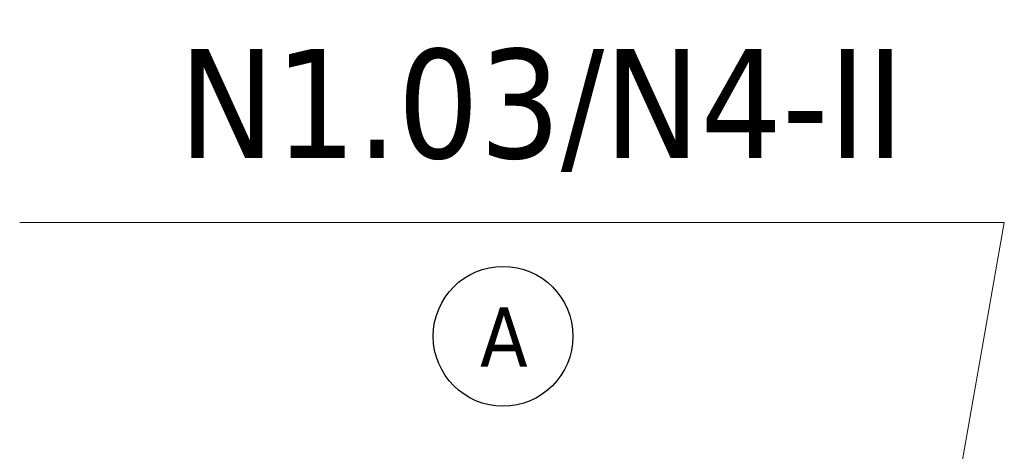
# Model space of a CAD drawing. Header units: millimetres. Extents: x 25686 to 158540, y -33439 to 84825.
# Tile 22 of 23: x 120213 to 123467, y 77090 to 78515. Entities that reach past the tile are written whole.
import ezdxf

# ---------------------------------------------------------------- set-up
doc = ezdxf.new("R2010")
doc.units = ezdxf.units.MM
doc.header["$LTSCALE"] = 400
doc.linetypes.add('ACAD_ISO10W100', pattern=[18, 12, -3, 0, -3])
doc.layers.add('PBS', color=1, linetype='ACAD_ISO10W100', lineweight=60)
doc.styles.add('PBS', font='tahoma.ttf')
doc.styles.get("Standard").update_dxf_attribs({"font": 'ARIALN.TTF'})
doc.dimstyles.new('pozice', dxfattribs={"dimscale": 0, "dimtxt": 400, "dimasz": 125, "dimexe": 0.2, "dimexo": 0, "dimgap": 100, "dimtad": 0, "dimjust": 2, "dimdec": 0, "dimrnd": 5, "dimzin": 0, "dimdsep": 46, "dimtxsty": 'Standard', "dimblk": 'NONE', "dimcen": 0, "dimse1": 1, "dimse2": 1, "dimclrd": 256, "dimclre": 4, "dimclrt": 256, "dimadec": 0, "dimazin": 0, "dimtfac": 1, "dimtdec": 0, "dimtmove": 2, "dimatfit": 2, "dimldrblk": 'DOTSMALL', "dimfxl": 1, "dimtvp": 1, "dimtolj": 1, "dimtzin": 0, "dimlwd": 20, "dimarcsym": 0})

# ---------------------------------------------------------------- blocks, each defined once
blk = doc.blocks.new('_DotSmall')
at = {"color": 0, "linetype": 'ByBlock', "const_width": 0.5}
blk.add_lwpolyline([(-0.0625, 0, 1), (0.0625, 0, 1)], format="xyb", close=True, dxfattribs=at)
blk = doc.blocks.new('_None')

msp = doc.modelspace()

# ---------------------------------------------------------------- linework, layer by layer
at = {"layer": 'PBS', "color": 5, "linetype": 'Continuous', "lineweight": 30}
msp.add_circle((121810.9, 77469.8), 230.8, dxfattribs=at)

# ---------------------------------------------------------------- texts
at = {"layer": 'PBS', "color": 5, "linetype": 'Continuous', "style": 'PBS'}
msp.add_text('A', height=195.3, dxfattribs=at).set_placement((121734.6, 77369.7))
at = {"layer": 'PBS', "color": 5, "insert": (123136.7, 78012.2), "char_height": 360, "attachment_point": 9, "style": 'PBS'}
msp.add_mtext('N1.03/N4-II', dxfattribs=at)

# ---------------------------------------------------------------- leaders
at = {"layer": 'PBS', "color": 5, "linetype": 'Continuous'}
msp.add_leader([(123020.5, 75311), (123467.4, 77845.8), (120213.3, 77845.8)], dimstyle='pozice', override={"dimscale": 1, "dimasz": 150, "dimtad": 0, "dimclrd": 5}, dxfattribs=at)

doc.saveas('drawing.dxf')
